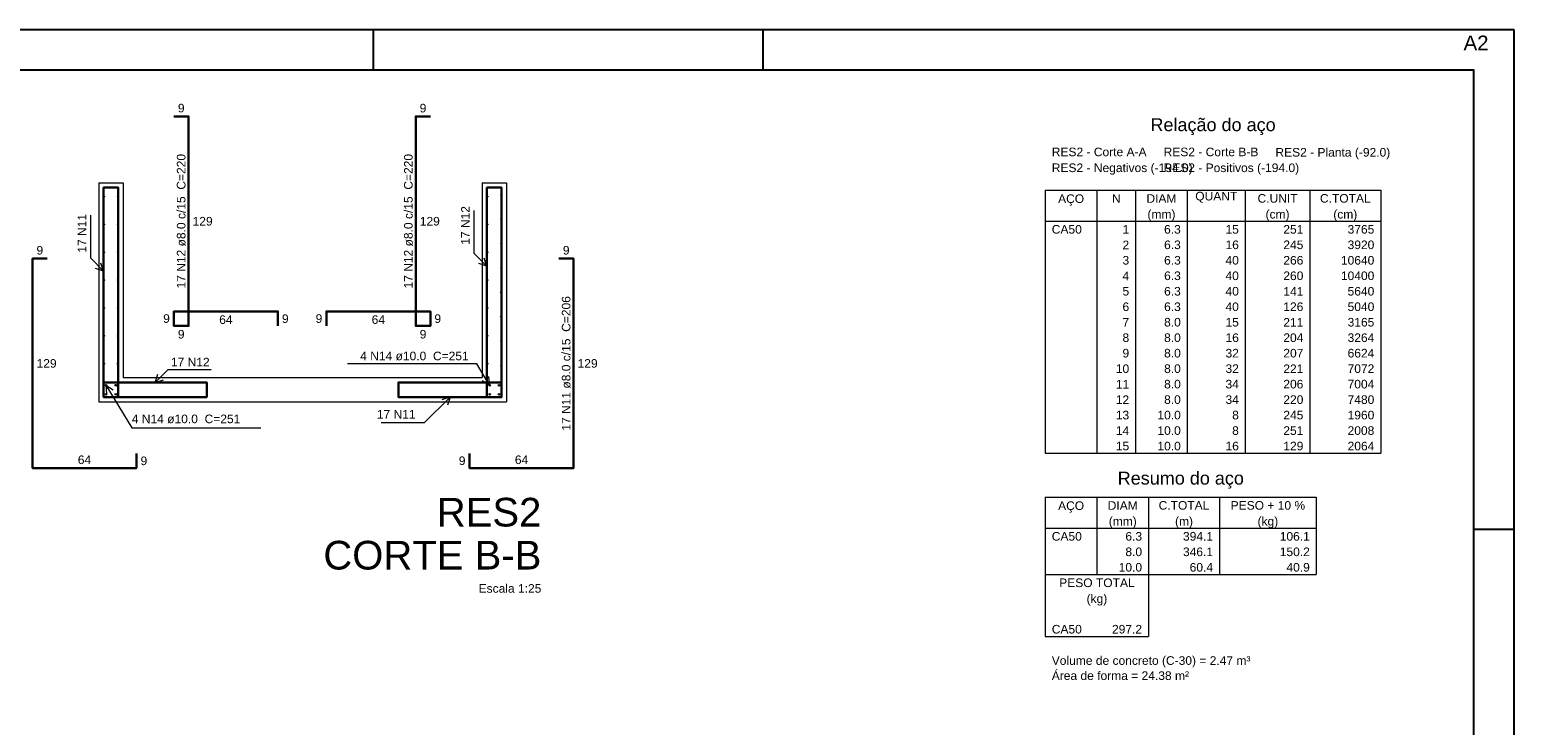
# Model space of a CAD drawing. Header units: millimetres. Extents: x 0 to 59.4, y 0 to 42.
# Tile 3 of 3: x 22.8 to 59.4, y 24.9 to 42. Entities that reach past the tile are written whole.
import ezdxf

# ---------------------------------------------------------------- set-up
doc = ezdxf.new("R2010")
doc.units = ezdxf.units.MM
doc.header["$MEASUREMENT"] = 0
doc.linetypes.add('NULL', pattern=[0])
for name, color, linetype, lineweight in [('Descrição da armadura', 7, 'Continuous', 0), ('DT-Barras na forma', 2, 'Continuous', 30), ('DT-Barras no corte', 5, 'Continuous', 5), ('DT-Barras rebatidas', 2, 'Continuous', 30), ('DT-Forma', 5, 'Continuous', 5), ('DT-Indicações', 9, 'Continuous', 5), ('DT-Relação do aço', 9, 'Continuous', 5), ('DT-Título', 3, 'Continuous', 20), ('Textos armaduras', 7, 'Continuous', 0)]:
    doc.layers.add(name, color=color, linetype=linetype, lineweight=lineweight)
doc.layers.add('SEDUC_MARF', color=1, linetype='Continuous')
doc.layers.add('SEDUC_MARGG', color=7, linetype='Continuous')
doc.styles.add('Arial', font='txt')

msp = doc.modelspace()

# ---------------------------------------------------------------- linework, layer by layer
at = {"layer": 'DT-Barras na forma'}
for points in [[(25.0247, 38.1119), (24.6647, 38.1119), (24.6647, 32.9519), (27.2045, 32.9519), (27.2045, 33.3119)], [(27.2045, 32.9519), (27.2045, 33.3119), (24.6647, 33.3119), (24.6647, 32.9519), (25.0247, 32.9519), (25.0247, 38.1119), (24.6647, 38.1119)], [(31.9241, 33.3119), (31.9241, 32.9519), (34.4639, 32.9519), (34.4639, 38.1119), (34.1039, 38.1119)], [(34.4639, 38.1119), (34.1039, 38.1119), (34.1039, 32.9519), (34.4639, 32.9519), (34.4639, 33.3119), (31.9241, 33.3119), (31.9241, 32.9519)]]:
    msp.add_lwpolyline(points, dxfattribs=at)
at = {"layer": 'DT-Barras no corte'}
for centre, radius in [((24.6773, 37.889), 0.0126), ((25.0121, 37.889), 0.0126), ((34.1165, 37.889), 0.0126), ((34.4513, 37.9319), 0.0126), ((34.4513, 37.3319), 0.0126), ((24.6773, 37.2033), 0.0126), ((25.0121, 37.2033), 0.0126), ((34.1165, 37.2033), 0.0126), ((34.4513, 36.7319), 0.0126), ((24.6773, 36.5176), 0.0126), ((25.0121, 36.5176), 0.0126), ((34.1165, 36.5176), 0.0126), ((24.6773, 35.8319), 0.0126), ((25.0121, 35.8319), 0.0126), ((34.1165, 35.8319), 0.0126), ((34.4513, 36.1319), 0.0126), ((34.4513, 35.5319), 0.0126), ((24.6773, 35.1462), 0.0126), ((25.0121, 35.1462), 0.0126), ((34.1165, 35.1462), 0.0126), ((34.4513, 34.9319), 0.0126), ((24.6773, 34.4604), 0.0126), ((25.0121, 34.4604), 0.0126), ((34.1165, 34.4604), 0.0126), ((34.4513, 34.3319), 0.0126), ((24.6773, 33.7747), 0.0126), ((25.0121, 33.7747), 0.0126), ((34.1165, 33.7747), 0.0126), ((34.4513, 33.7319), 0.0126), ((24.7225, 33.2439), 0.02), ((24.7225, 33.0199), 0.02), ((24.9669, 33.2439), 0.02), ((24.9669, 33.0199), 0.02), ((34.1685, 33.2439), 0.02), ((34.1685, 33.0199), 0.02), ((34.3993, 33.2439), 0.02), ((34.3993, 33.0199), 0.02)]:
    msp.add_circle(centre, radius, dxfattribs=at)
at = {"layer": 'DT-Barras rebatidas'}
for points in [[(28.9553, 34.7027), (28.9553, 35.0627), (26.3953, 35.0627), (26.3953, 34.7027), (26.7553, 34.7027), (26.7553, 39.8627), (26.3953, 39.8627)], [(32.7095, 39.8627), (32.3495, 39.8627), (32.3495, 34.7027), (32.7095, 34.7027), (32.7095, 35.0627), (30.1495, 35.0627), (30.1495, 34.7027)], [(23.2739, 36.3611), (22.9139, 36.3611), (22.9139, 31.2011), (25.4739, 31.2011), (25.4739, 31.5611)], [(33.6749, 31.5611), (33.6749, 31.2011), (36.2349, 31.2011), (36.2349, 36.3611), (35.8749, 36.3611)]]:
    msp.add_lwpolyline(points, dxfattribs=at)
at = {"layer": 'DT-Forma'}
for p, q in [((24.5447, 38.2319), (25.1447, 38.2319)), ((24.5447, 38.2319), (24.5447, 33.4319)), ((25.1447, 38.2319), (25.1447, 33.4319)), ((33.9839, 38.2319), (34.5839, 38.2319)), ((33.9839, 38.2319), (33.9839, 33.4319)), ((34.5839, 38.2319), (34.5839, 33.4319)), ((24.5447, 33.4319), (24.5447, 32.8319)), ((25.1447, 33.4319), (33.9839, 33.4319)), ((34.5839, 33.4319), (34.5839, 32.8319)), ((24.5447, 32.8319), (25.1447, 32.8319)), ((25.1447, 32.8319), (33.9839, 32.8319)), ((33.9839, 32.8319), (34.5839, 32.8319))]:
    msp.add_line(p, q, dxfattribs=at)
at = {"layer": 'DT-Indicações'}
for p, q in [((24.347, 36.3696), (24.347, 37.4286)), ((33.7862, 36.4901), (33.7862, 37.5491)), ((24.6647, 36.0519), (24.347, 36.3696)), ((24.6647, 36.0519), (24.5993, 36.2533)), ((34.1039, 36.1724), (33.7862, 36.4901)), ((34.1039, 36.1724), (33.9025, 36.2378)), ((34.1039, 36.1724), (34.0385, 36.3738)), ((24.6647, 36.0519), (24.4633, 36.1173)), ((33.8508, 33.7676), (30.6738, 33.7676)), ((34.1685, 33.2439), (33.8508, 33.7676)), ((25.9346, 33.3119), (26.2523, 33.6296)), ((25.9346, 33.3119), (26.0001, 33.5133)), ((25.9346, 33.3119), (26.136, 33.3773)), ((26.2523, 33.6296), (27.3113, 33.6296)), ((34.1685, 33.2439), (33.9884, 33.3553)), ((34.1685, 33.2439), (34.1528, 33.4551)), ((24.7225, 33.2439), (24.7382, 33.0327)), ((24.7225, 33.2439), (24.9026, 33.1324)), ((24.7225, 33.2439), (25.3579, 32.1965)), ((33.194, 32.9519), (32.5586, 32.3165)), ((33.194, 32.9519), (32.9926, 32.8864)), ((33.194, 32.9519), (33.1286, 32.7504)), ((25.3579, 32.1965), (28.5349, 32.1965)), ((32.5586, 32.3165), (31.4996, 32.3165))]:
    msp.add_line(p, q, dxfattribs=at)
at = {"layer": 'DT-Relação do aço', "linetype": 'Continuous'}
for p, q in [((47.8521, 38.0478), (56.1123, 38.0478)), ((47.8521, 38.0478), (47.8521, 37.2853)), ((49.1229, 38.0478), (49.1229, 37.2853)), ((50.076, 38.0478), (50.076, 37.2853)), ((51.3468, 38.0478), (51.3468, 37.2853)), ((52.7764, 38.0478), (52.7764, 37.2853)), ((54.3649, 38.0478), (54.3649, 37.2853)), ((56.1123, 38.0478), (56.1123, 37.2853)), ((47.8521, 37.2853), (56.1123, 37.2853)), ((47.8521, 37.2853), (47.8521, 31.5667)), ((49.1229, 37.2853), (49.1229, 31.5667)), ((50.076, 37.2853), (50.076, 31.5667)), ((51.3468, 37.2853), (51.3468, 31.5667)), ((52.7764, 37.2853), (52.7764, 31.5667)), ((54.3649, 37.2853), (54.3649, 31.5667)), ((56.1123, 37.2853), (56.1123, 31.5667)), ((47.8521, 31.5667), (56.1123, 31.5667)), ((47.8521, 30.4865), (54.5238, 30.4865)), ((47.8521, 30.4865), (47.8521, 29.724)), ((49.1229, 30.4865), (49.1229, 29.724)), ((50.3937, 30.4865), (50.3937, 29.724)), ((52.141, 30.4865), (52.141, 29.724)), ((54.5238, 30.4865), (54.5238, 29.724)), ((47.8521, 29.724), (54.5238, 29.724)), ((47.8521, 29.724), (47.8521, 28.5803)), ((49.1229, 29.724), (49.1229, 28.5803)), ((50.3937, 29.724), (50.3937, 28.5803)), ((52.141, 29.724), (52.141, 28.5803)), ((54.5238, 29.724), (54.5238, 28.5803)), ((47.8521, 28.5803), (54.5238, 28.5803)), ((47.8521, 28.5803), (47.8521, 27.4366)), ((50.3937, 28.5803), (50.3937, 27.4366)), ((47.8521, 27.4366), (47.8521, 27.0554)), ((50.3937, 27.4366), (50.3937, 27.0554)), ((47.8521, 27.0554), (50.3937, 27.0554))]:
    msp.add_line(p, q, dxfattribs=at)
at = {"layer": 'SEDUC_MARF'}
for p, q in [((31.3, 42), (31.3, 41)), ((40.9, 42), (40.9, 41)), ((58.4, 29.7), (59.4, 29.7))]:
    msp.add_line(p, q, dxfattribs=at)
msp.add_lwpolyline([(59.4, 42), (0, 42), (0, 0), (59.4, 0)], close=True, dxfattribs=at)
at = {"layer": 'SEDUC_MARGG'}
msp.add_lwpolyline([(58.4, 1), (58.4, 41), (2.5, 41), (2.5, 1), (58.4, 1)], dxfattribs=at)

# ---------------------------------------------------------------- texts
at = {"layer": 'Defpoints', "linetype": 'NULL', "insert": (58.1506, 41.855), "char_height": 0.36, "width": 3.634024, "attachment_point": 1, "line_spacing_factor": 0.9, "style": 'Arial'}
msp.add_mtext('A2', dxfattribs=at)
at = {"layer": 'Descrição da armadura', "linetype": 'NULL', "char_height": 0.2118, "rotation": 90.00021, "line_spacing_factor": 0.9, "style": 'Arial'}
for s, insert, width, attachment_point in [('17 N12 ø8.0 c/15  C=220', (26.6854, 37.2827), 6.496963, 8), ('17 N12 ø8.0 c/15  C=220', (32.2796, 37.2827), 6.496963, 8), ('17 N11', (24.2412, 36.5083), 1.870273, 7), ('17 N12', (33.6802, 36.7017), 1.870273, 7), ('17 N11 ø8.0 c/15  C=206', (36.165, 33.7811), 6.496963, 8)]:
    msp.add_mtext(s, dxfattribs=dict(at, insert=insert, width=width, attachment_point=attachment_point))
at = {"layer": 'Descrição da armadura', "linetype": 'NULL', "char_height": 0.2118, "line_spacing_factor": 0.9, "style": 'Arial'}
for s, insert, width, attachment_point in [('4 N14 ø10.0  C=251', (33.6542, 33.8525), 5.239541, 9), ('17 N12', (26.322, 33.7075), 1.870273, 7), ('4 N14 ø10.0  C=251', (25.3584, 32.3027), 5.239541, 7), ('17 N11', (32.3466, 32.4227), 1.870273, 9)]:
    msp.add_mtext(s, dxfattribs=dict(at, insert=insert, width=width, attachment_point=attachment_point))
at = {"layer": 'DT-Relação do aço', "color": 7, "linetype": 'NULL', "line_spacing_factor": 0.9, "style": 'Arial'}
for s, insert, char_height, width, attachment_point in [('Relação do aço', (51.9822, 39.4033), 0.3177, 6.115312, 8), ('RES2 - Corte A-A', (48.0109, 38.8802), 0.2118, 4.576846, 7), ('RES2 - Corte B-B', (50.7643, 38.8802), 0.2118, 4.576846, 7), ('RES2 - Planta (-92.0)', (53.5177, 38.8103), 0.2118, 5.544551, 7), ('RES2 - Negativos (-194.0)', (48.0109, 38.429), 0.2118, 6.801689, 7), ('RES2 - Positivos (-194.0)', (50.7643, 38.429), 0.2118, 6.543408, 7), ('QUANT', (52.0616, 37.7364), 0.2118, 2.03, 8), ('C.UNIT', (53.5707, 37.7364), 0.2118, 1.933145, 8), ('C.TOTAL', (55.2386, 37.7364), 0.2118, 2.449141, 8), ('AÇO', (48.4875, 37.6665), 0.2118, 1.256855, 8), ('N', (49.5994, 37.7364), 0.2118, 0.418857, 8), ('DIAM', (50.7114, 37.7364), 0.2118, 1.45, 8), ('(mm)', (50.7114, 37.2853), 0.2118, 1.352578, 8), ('(cm)', (53.5707, 37.2853), 0.2118, 1.159434, 8), ('(cm)', (55.2386, 37.2853), 0.2118, 1.159434, 8), ('CA50', (48.0109, 36.974), 0.2118, 1.45085, 7), ('1', (49.9171, 36.974), 0.2118, 0.322568, 9), ('6.3', (51.1879, 36.974), 0.2118, 0.806279, 9), ('15', (52.6176, 36.974), 0.2118, 0.645137, 9), ('251', (54.2061, 36.974), 0.2118, 0.967705, 9), ('3765', (55.9534, 36.974), 0.2118, 1.290273, 9), ('2', (49.9171, 36.5927), 0.2118, 0.322568, 9), ('6.3', (51.1879, 36.5927), 0.2118, 0.806279, 9), ('16', (52.6176, 36.5927), 0.2118, 0.645137, 9), ('245', (54.2061, 36.5927), 0.2118, 0.967705, 9), ('3920', (55.9534, 36.5927), 0.2118, 1.290273, 9), ('3', (49.9171, 36.2115), 0.2118, 0.322568, 9), ('6.3', (51.1879, 36.2115), 0.2118, 0.806279, 9), ('40', (52.6176, 36.2115), 0.2118, 0.645137, 9), ('266', (54.2061, 36.2115), 0.2118, 0.967705, 9), ('10640', (55.9534, 36.2115), 0.2118, 1.612842, 9), ('4', (49.9171, 35.8302), 0.2118, 0.322568, 9), ('6.3', (51.1879, 35.8302), 0.2118, 0.806279, 9), ('40', (52.6176, 35.8302), 0.2118, 0.645137, 9), ('260', (54.2061, 35.8302), 0.2118, 0.967705, 9), ('10400', (55.9534, 35.8302), 0.2118, 1.612842, 9), ('5', (49.9171, 35.449), 0.2118, 0.322568, 9), ('6.3', (51.1879, 35.449), 0.2118, 0.806279, 9), ('40', (52.6176, 35.449), 0.2118, 0.645137, 9), ('141', (54.2061, 35.449), 0.2118, 0.967705, 9), ('5640', (55.9534, 35.449), 0.2118, 1.290273, 9), ('6', (49.9171, 35.0678), 0.2118, 0.322568, 9), ('6.3', (51.1879, 35.0678), 0.2118, 0.806279, 9), ('40', (52.6176, 35.0678), 0.2118, 0.645137, 9), ('126', (54.2061, 35.0678), 0.2118, 0.967705, 9), ('5040', (55.9534, 35.0678), 0.2118, 1.290273, 9), ('7', (49.9171, 34.6865), 0.2118, 0.322568, 9), ('8.0', (51.1879, 34.6865), 0.2118, 0.806279, 9), ('15', (52.6176, 34.6865), 0.2118, 0.645137, 9), ('211', (54.2061, 34.6865), 0.2118, 0.967705, 9), ('3165', (55.9534, 34.6865), 0.2118, 1.290273, 9), ('8', (49.9171, 34.3053), 0.2118, 0.322568, 9), ('8.0', (51.1879, 34.3053), 0.2118, 0.806279, 9), ('16', (52.6176, 34.3053), 0.2118, 0.645137, 9), ('204', (54.2061, 34.3053), 0.2118, 0.967705, 9), ('3264', (55.9534, 34.3053), 0.2118, 1.290273, 9), ('9', (49.9171, 33.924), 0.2118, 0.322568, 9), ('8.0', (51.1879, 33.924), 0.2118, 0.806279, 9), ('32', (52.6176, 33.924), 0.2118, 0.645137, 9), ('207', (54.2061, 33.924), 0.2118, 0.967705, 9), ('6624', (55.9534, 33.924), 0.2118, 1.290273, 9), ('10', (49.9171, 33.5428), 0.2118, 0.645137, 9), ('8.0', (51.1879, 33.5428), 0.2118, 0.806279, 9), ('32', (52.6176, 33.5428), 0.2118, 0.645137, 9), ('221', (54.2061, 33.5428), 0.2118, 0.967705, 9), ('7072', (55.9534, 33.5428), 0.2118, 1.290273, 9), ('11', (49.9171, 33.1616), 0.2118, 0.645137, 9), ('8.0', (51.1879, 33.1616), 0.2118, 0.806279, 9), ('34', (52.6176, 33.1616), 0.2118, 0.645137, 9), ('206', (54.2061, 33.1616), 0.2118, 0.967705, 9), ('7004', (55.9534, 33.1616), 0.2118, 1.290273, 9), ('12', (49.9171, 32.7803), 0.2118, 0.645137, 9), ('8.0', (51.1879, 32.7803), 0.2118, 0.806279, 9), ('34', (52.6176, 32.7803), 0.2118, 0.645137, 9), ('220', (54.2061, 32.7803), 0.2118, 0.967705, 9), ('7480', (55.9534, 32.7803), 0.2118, 1.290273, 9), ('13', (49.9171, 32.3991), 0.2118, 0.645137, 9), ('10.0', (51.1879, 32.3991), 0.2118, 1.128848, 9), ('8', (52.6176, 32.3991), 0.2118, 0.322568, 9), ('245', (54.2061, 32.3991), 0.2118, 0.967705, 9), ('1960', (55.9534, 32.3991), 0.2118, 1.290273, 9), ('14', (49.9171, 32.0178), 0.2118, 0.645137, 9), ('10.0', (51.1879, 32.0178), 0.2118, 1.128848, 9), ('8', (52.6176, 32.0178), 0.2118, 0.322568, 9), ('251', (54.2061, 32.0178), 0.2118, 0.967705, 9), ('2008', (55.9534, 32.0178), 0.2118, 1.290273, 9), ('15', (49.9171, 31.6366), 0.2118, 0.645137, 9), ('10.0', (51.1879, 31.6366), 0.2118, 1.128848, 9), ('16', (52.6176, 31.6366), 0.2118, 0.645137, 9), ('129', (54.2061, 31.6366), 0.2118, 0.967705, 9), ('2064', (55.9534, 31.6366), 0.2118, 1.290273, 9), ('Resumo do aço', (51.1879, 30.6983), 0.3177, 6.163437, 8), ('AÇO', (48.4875, 30.1053), 0.2118, 1.256855, 8), ('DIAM', (49.7583, 30.1752), 0.2118, 1.45, 8), ('C.TOTAL', (51.2673, 30.1752), 0.2118, 2.449141, 8), ('PESO + 10 %', (53.3324, 30.1752), 0.2118, 3.594697, 8), ('(mm)', (49.7583, 29.724), 0.2118, 1.352578, 8), ('(m)', (51.2673, 29.724), 0.2118, 0.869434, 8), ('(kg)', (53.3324, 29.724), 0.2118, 0.998857, 8), ('CA50', (48.0109, 29.4127), 0.2118, 1.45085, 7), ('6.3', (50.2348, 29.4127), 0.2118, 0.806279, 9), ('394.1', (51.9822, 29.4127), 0.2118, 1.451416, 9), ('106.1', (54.3649, 29.4127), 0.2118, 1.451416, 9), ('8.0', (50.2348, 29.0315), 0.2118, 0.806279, 9), ('346.1', (51.9822, 29.0315), 0.2118, 1.451416, 9), ('150.2', (54.3649, 29.0315), 0.2118, 1.451416, 9), ('10.0', (50.2348, 28.6502), 0.2118, 1.128848, 9), ('60.4', (51.9822, 28.6502), 0.2118, 1.128848, 9), ('40.9', (54.3649, 28.6502), 0.2118, 1.128848, 9), ('PESO TOTAL', (49.1229, 28.269), 0.2118, 3.641992, 8), ('(kg)', (49.1229, 27.8178), 0.2118, 0.998857, 8), ('CA50', (48.0109, 27.1253), 0.2118, 1.45085, 7), ('297.2', (50.2348, 27.1253), 0.2118, 1.451416, 9), ('Volume de concreto (C-30) = 2.47 m³', (48.0109, 26.2929), 0.2118, 9.590391, 7), ('Área de forma = 24.38 m²', (48.0109, 25.9815), 0.2118, 6.624971, 7)]:
    msp.add_mtext(s, dxfattribs=dict(at, insert=insert, char_height=char_height, width=width, attachment_point=attachment_point))
at = {"layer": 'DT-Título', "linetype": 'NULL', "attachment_point": 9, "line_spacing_factor": 0.798, "style": 'Arial'}
for s, insert, char_height, width in [('RES2', (35.4436, 29.7538), 0.706, 5.172363), ('CORTE B-B', (35.4436, 28.6948), 0.706, 10.780752), ('Escala 1:25', (35.4436, 28.1297), 0.2118, 3.03084)]:
    msp.add_mtext(s, dxfattribs=dict(at, insert=insert, char_height=char_height, width=width))
at = {"layer": 'Textos armaduras', "linetype": 'NULL', "char_height": 0.2118, "line_spacing_factor": 0.9, "style": 'Arial'}
for s, insert, width, attachment_point in [('9', (26.5753, 39.96), 0.722568, 8), ('9', (32.5295, 39.96), 0.722568, 8), ('129', (26.8553, 37.3886), 1.367705, 1), ('129', (32.4495, 37.3886), 1.367705, 1), ('9', (23.0939, 36.4584), 0.722568, 8), ('9', (36.0549, 36.4584), 0.722568, 8), ('9', (26.2953, 34.7768), 0.722568, 9), ('64', (27.6753, 34.9654), 1.045137, 2), ('9', (29.0553, 34.9886), 0.722568, 1), ('9', (30.0495, 34.7768), 0.722568, 9), ('64', (31.4295, 34.9654), 1.045137, 2), ('9', (32.8095, 34.9886), 0.722568, 1), ('9', (26.5753, 34.6054), 0.722568, 2), ('9', (32.5295, 34.6054), 0.722568, 2), ('129', (23.0139, 33.887), 1.367705, 1), ('129', (36.3349, 33.887), 1.367705, 1), ('64', (24.1939, 31.2984), 1.045137, 8), ('9', (25.5739, 31.487), 0.722568, 1), ('9', (33.5749, 31.2752), 0.722568, 9), ('64', (34.9549, 31.2984), 1.045137, 8)]:
    msp.add_mtext(s, dxfattribs=dict(at, insert=insert, width=width, attachment_point=attachment_point))

doc.saveas('drawing.dxf')
